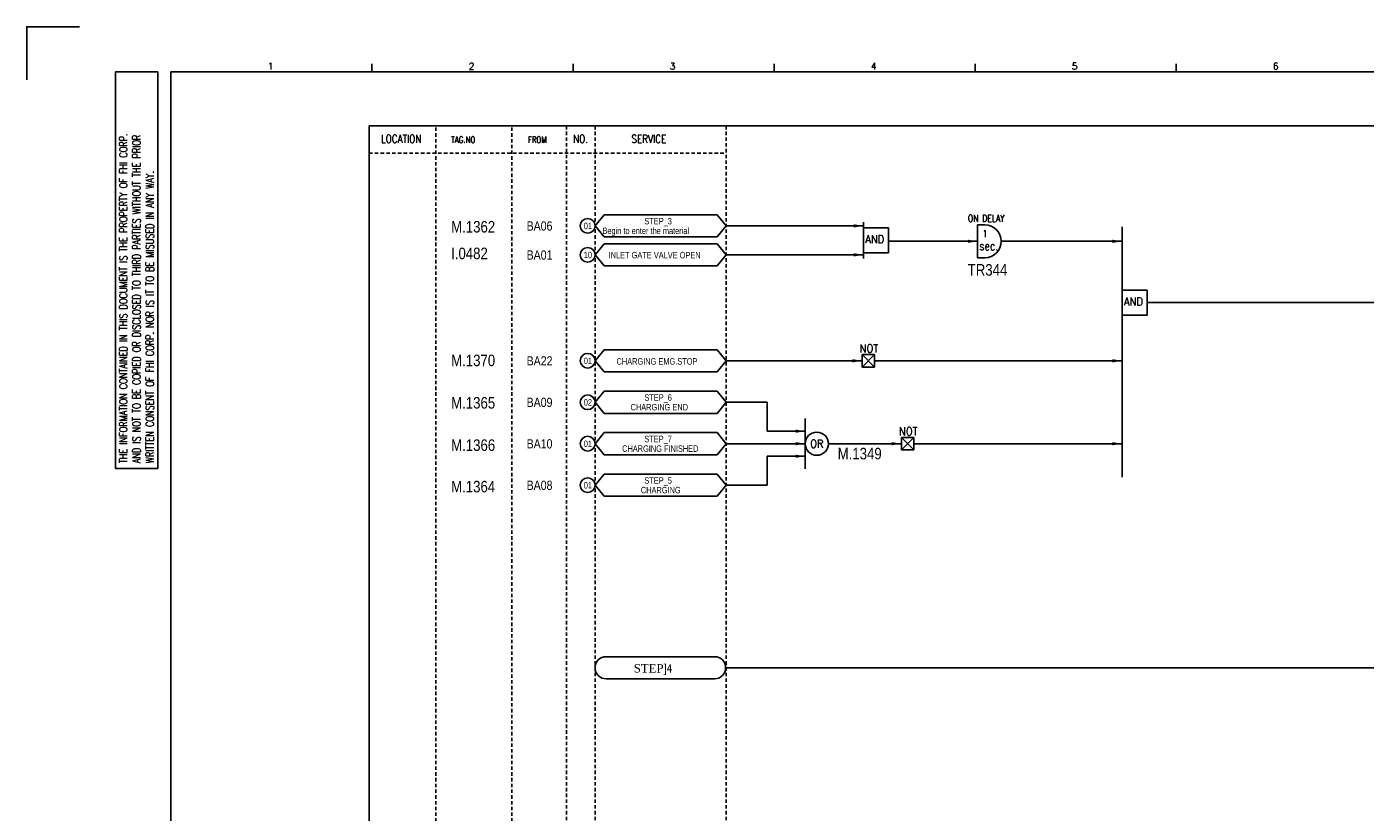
# Model space of a CAD drawing. Extents: x 749 to 1715, y -198 to 484.
# Tile 2 of 4: x 749 to 1330, y 143 to 484. Entities that reach past the tile are written whole.
import ezdxf
from ezdxf.enums import TextEntityAlignment as Align

# ---------------------------------------------------------------- set-up
doc = ezdxf.new("R2010")
doc.units = 0
doc.header["$MEASUREMENT"] = 0
doc.linetypes.add('HIDDEN', pattern=[4, 1.5, -1, 1.5])
doc.layers.get('0').update_dxf_attribs({"linetype": 'CONTINUOUS'})
doc.layers.get('DEFPOINTS').update_dxf_attribs({"linetype": 'CONTINUOUS'})
for name, color, linetype in [('CON', 4, 'CONTINUOUS'), ('DCS', 7, 'CONTINUOUS'), ('DIM', 3, 'CONTINUOUS'), ('HID', 2, 'HIDDEN'), ('圖框CON', 4, 'CONTINUOUS'), ('框線', 6, 'CONTINUOUS')]:
    doc.layers.add(name, color=color, linetype=linetype)
doc.styles.add('DAYUKP', font='complex', dxfattribs={"bigfont": 'DAYUKP.SHX'})
doc.styles.add('ROMANS', font='romans', dxfattribs={"width": 0.8})
doc.styles.add('style3', font='ARIALN.TTF')

# ---------------------------------------------------------------- blocks, each defined once
blk = doc.blocks.new('LEADER')
at = {"layer": 'CON'}
blk.add_solid([(0.85, -0.57), (0.85, -1.57), (3.85, -1.07)], dxfattribs=at)
blk = doc.blocks.new('1')
at = {"layer": 'DEFPOINTS'}
blk.add_lwpolyline([(1268.99, 689.33), (1246.02, 689.33), (1246.02, 666.36)], dxfattribs=at)
at = {"layer": '圖框CON'}
for p, q in [((1284.5, 669.81), (1302.87, 669.81)), ((1284.5, 497.52), (1284.5, 669.81)), ((1302.87, 497.52), (1302.87, 669.81)), ((1395.91, 669.85), (1395.91, 673.29)), ((1483.2, 669.85), (1483.2, 673.29)), ((1570.49, 669.85), (1570.49, 673.29)), ((1657.78, 669.85), (1657.78, 673.29)), ((1745.08, 669.85), (1745.08, 673.29)), ((1284.5, 497.52), (1302.87, 497.52))]:
    blk.add_line(p, q, dxfattribs=at)
at = {"layer": '框線'}
for p, q in [((1308.62, 669.81), (1308.62, 26.6)), ((2181.53, 669.81), (1308.62, 669.81))]:
    blk.add_line(p, q, dxfattribs=at)
at = {"style": 'DAYUKP'}
for s, p in [('1', (1350.64, 670.78)), ('2', (1437.93, 670.78)), ('3', (1525.22, 670.78)), ('4', (1612.51, 670.78)), ('5', (1699.8, 670.78)), ('6', (1787.1, 670.78))]:
    blk.add_text(s, height=2.87, dxfattribs=at).set_placement(p)
at = {"layer": 'DIM', "style": 'ROMANS', "width": 0.75}
for s, p in [('THE INFORMATION CONTAINED IN THIS DOCUMENT IS THE PROPERTY OF FHI CORP.', (1287.94, 499.82)), ('AND IS NOT TO BE COPIED OR DISCLOSED TO THIRD PARTIES WITHOUT THE PRIOR', (1293.68, 499.82)), ('WRITTEN CONSENT OF FHI CORP. NOR IS IT TO BE MISUSED IN ANY WAY.', (1299.43, 499.82))]:
    blk.add_text(s, height=3.4457, rotation=90, dxfattribs=at).set_placement(p, align=Align.MIDDLE_LEFT)

msp = doc.modelspace()

# ---------------------------------------------------------------- linework, layer by layer
at = {"layer": 'CON', "color": 6}
for p, q in [((995.92, 397.69), (999.82, 402.51)), ((1048.95, 402.51), (999.82, 402.51)), ((1052.85, 397.69), (1048.95, 402.51)), ((995.92, 397.69), (999.82, 392.88)), ((1052.85, 397.69), (1048.95, 392.88)), ((1112.43, 399.23), (1112.43, 383.55)), ((1123.3, 396.87), (1112.43, 396.87)), ((1112.43, 385.91), (1112.43, 396.87)), ((1123.3, 385.91), (1123.3, 396.87)), ((1161.98, 398.11), (1161.98, 383.82)), ((1161.98, 398.11), (1165.16, 398.11)), ((1224.77, 397.24), (1224.77, 288.57)), ((995.92, 385.09), (999.82, 389.91)), ((999.82, 392.88), (1048.95, 392.88)), ((1048.95, 389.91), (999.82, 389.91)), ((1052.85, 385.09), (1048.95, 389.91)), ((995.92, 385.09), (999.82, 380.28)), ((1052.85, 385.09), (1048.95, 380.28)), ((1123.3, 385.91), (1112.43, 385.91)), ((1161.98, 383.82), (1165.16, 383.82)), ((999.82, 380.28), (1048.95, 380.28)), ((1224.77, 358.85), (1224.77, 369.81)), ((1235.63, 369.81), (1224.77, 369.81)), ((1235.63, 358.85), (1235.63, 369.81)), ((1235.63, 358.85), (1224.77, 358.85)), ((995.92, 339.09), (999.82, 343.9)), ((1048.95, 343.9), (999.82, 343.9)), ((1052.85, 339.09), (1048.95, 343.9)), ((995.92, 339.09), (999.82, 334.27)), ((1052.85, 339.09), (1048.95, 334.27)), ((1117.29, 341.82), (1111.83, 336.36)), ((1111.83, 341.82), (1117.29, 336.36)), ((1111.83, 341.82), (1117.29, 341.82)), ((1111.83, 336.36), (1111.83, 341.82)), ((1117.29, 341.82), (1117.29, 336.36)), ((999.82, 334.27), (1048.95, 334.27)), ((1117.29, 336.36), (1111.83, 336.36)), ((995.92, 321.08), (999.82, 325.9)), ((1048.95, 325.9), (999.82, 325.9)), ((1052.85, 321.08), (1048.95, 325.9)), ((995.92, 321.08), (999.82, 316.26)), ((1052.85, 321.08), (1048.95, 316.26)), ((999.82, 316.26), (1048.95, 316.26)), ((1087.16, 313.98), (1087.16, 292.09)), ((995.92, 303.07), (999.82, 307.89)), ((995.92, 303.07), (999.82, 298.25)), ((1048.95, 307.89), (999.82, 307.89)), ((1052.85, 303.07), (1048.95, 307.89)), ((1052.85, 303.07), (1048.95, 298.25)), ((1128.92, 300.34), (1128.92, 305.8)), ((1128.92, 305.8), (1134.38, 305.8)), ((1128.92, 305.8), (1134.38, 300.34)), ((1134.38, 305.8), (1128.92, 300.34)), ((1134.38, 305.8), (1134.38, 300.34)), ((999.82, 298.25), (1048.95, 298.25)), ((1134.38, 300.34), (1128.92, 300.34)), ((995.92, 285.06), (999.82, 289.88)), ((995.92, 285.06), (999.82, 280.25)), ((1048.95, 289.88), (999.82, 289.88)), ((1052.85, 285.06), (1048.95, 289.88)), ((1052.85, 285.06), (1048.95, 280.25)), ((999.82, 280.25), (1048.95, 280.25)), ((1047.8, 210.57), (1000.74, 210.57)), ((1000.74, 200.94), (1047.8, 200.94))]:
    msp.add_line(p, q, dxfattribs=at)
at = {"layer": 'CON'}
for p, q in [((1112.43, 397.69), (1052.85, 397.69)), ((1161.98, 390.97), (1123.31, 390.97)), ((1224.77, 390.97), (1172.3, 390.97)), ((1112.43, 385.09), (1052.85, 385.09)), ((1498.05, 364.33), (1235.63, 364.33)), ((1052.85, 339.09), (1111.83, 339.09)), ((1117.29, 339.09), (1224.77, 339.09)), ((1052.85, 321.08), (1070.68, 321.08)), ((1070.68, 308.51), (1070.68, 321.08)), ((1087.16, 308.51), (1070.68, 308.51)), ((1087.16, 303.07), (1052.85, 303.07)), ((1097.24, 303.07), (1128.92, 303.07)), ((1134.38, 303.07), (1224.77, 303.07)), ((1087.16, 297.63), (1070.68, 297.63)), ((1070.68, 297.63), (1070.68, 285.06)), ((1052.85, 285.06), (1070.68, 285.06)), ((1498.05, 205.75), (1052.62, 205.75))]:
    msp.add_line(p, q, dxfattribs=at)
msp.add_lwpolyline([(897.8, 441.09), (1611.8, 441.09), (1611.8, -58.71), (897.8, -58.71)], close=True, dxfattribs=at)
for centre in [(992.71, 397.69), (992.71, 385.09), (992.71, 339.09), (992.71, 321.08), (992.71, 303.07), (992.71, 285.06)]:
    msp.add_circle(centre, 3.21, dxfattribs=at)
at = {"layer": 'CON', "color": 6}
msp.add_circle((1092.2, 303.07), 5.04, dxfattribs=at)
for centre, radius, start, end in [((1165.16, 390.97), 7.14, 270, 90), ((1000.74, 205.75), 4.82, 90, 270), ((1047.8, 205.75), 4.82, 270, 90)]:
    msp.add_arc(centre, radius, start, end, dxfattribs=at)
at = {"layer": 'HID'}
for p, q in [((926.85, 440.39), (926.85, -58.71)), ((959.78, 440.39), (959.78, -58.71)), ((983.5, 441.09), (983.5, -58.73)), ((995.92, 441.09), (995.92, -58.73)), ((1052.85, 441.09), (1052.85, -58.71)), ((897.8, 429.19), (1052.85, 429.19))]:
    msp.add_line(p, q, dxfattribs=at)

# ---------------------------------------------------------------- block references
msp.add_blockref('1', (-496.86, -205.19))
at = {"layer": 'CON', "xscale": 1.4, "yscale": 1.4, "zscale": 1.4}
for p in [(1107.04, 399.18), (1156.59, 392.46), (1219.38, 392.46), (1107.04, 386.58), (1106.44, 340.58), (1219.38, 340.58), (1081.76, 310), (1081.76, 304.56), (1123.53, 304.56), (1219.38, 304.56), (1081.76, 299.12)]:
    msp.add_blockref('LEADER', p, dxfattribs=at)

# ---------------------------------------------------------------- texts
at = {"layer": 'CON', "style": 'ROMANS'}
for s, height, width, p in [('LOCATION', 3.5, 0.8, (911.73, 435.49)), ('NO.', 3.5, 0.8, (989.62, 435.49)), ('SERVICE', 3.5, 0.8, (1019.27, 435.42)), ('1', 3.02, 0.8, (1165.22, 394.34)), ('sec.', 3.78, 0.8, (1166.89, 388.96)), ('NOT', 3.5, 0.9, (1114.84, 344.47)), ('NOT', 3.5, 0.9, (1131.92, 308.45)), ('OR', 3.5, 0.9, (1092.2, 303.07))]:
    msp.add_text(s, height=height, dxfattribs=dict(at, width=width)).set_placement(p, align=Align.MIDDLE)
for s, height, width, p in [('TAG.NO', 2.8, 0.8, (933.46, 432.84)), ('FROM', 2.8, 0.8, (966.72, 432.84)), ('ON DELAY', 3.024, 0.8, (1157.82, 398.57)), ('AND', 3.5, 0.9, (1113.23, 389.08)), ('AND', 3.5, 0.9, (1225.56, 362.01))]:
    msp.add_text(s, height=height, dxfattribs=dict(at, width=width)).set_placement(p, align=Align.BOTTOM_LEFT)
at = {"layer": 'CON', "style": 'style3'}
for s, p in [('STEP_3', (1017.32, 397.49)), ('01', (991.02, 395.41)), ('Begin to enter the material', (999.13, 393.31)), ('10', (991.02, 382.81)), ('INLET GATE VALVE OPEN', (1001.82, 382.73)), ('01', (991.02, 336.81)), ('CHARGING EMG.STOP', (1005.24, 336.58)), ('02', (991.02, 318.8)), ('CHARGING END', (1011.34, 316.7)), ('STEP_6', (1017.32, 320.88)), ('01', (991.02, 300.79)), ('CHARGING FINISHED', (1007.67, 298.69)), ('STEP_7', (1017.32, 302.87)), ('01', (991.02, 282.78)), ('STEP_5', (1017.32, 284.86)), ('CHARGING', (1015.81, 280.68))]:
    msp.add_text(s, height=2.8, dxfattribs=at).set_placement(p, align=Align.BOTTOM_LEFT)
for s, p in [('BA06', (966.21, 397.64)), ('BA01', (966.21, 385.04)), ('BA22', (966.21, 339.04)), ('BA09', (966.21, 321.03)), ('BA10', (966.21, 303.02)), ('BA08', (966.21, 285.01))]:
    msp.add_text(s, height=4, dxfattribs=at).set_placement(p, align=Align.MIDDLE_LEFT)
at = {"layer": 'CON', "insert": (1012.71, 207.38), "char_height": 3.675, "width": 21.98, "attachment_point": 1, "style": 'style3'}
msp.add_mtext('{\\f@Batang|b0|i0|c0|p18;STEP\\fUniversalMath1 BT|b0|i0|c2|p16;]\\f細明體|b0|i0|c136|p49;4}', dxfattribs=at)
at = {"layer": 'DCS', "linetype": 'ByBlock', "style": 'style3'}
for s, p in [('M.1362', (933.43, 394.79)), ('I.0482', (933.43, 383.21)), ('TR344', (1157.72, 376.07)), ('M.1370', (933.43, 336.74)), ('M.1365', (933.43, 318.33)), ('M.1366', (933.43, 299.94)), ('M.1349', (1101.26, 296.28)), ('M.1364', (933.43, 281.94))]:
    msp.add_text(s, height=5, dxfattribs=at).set_placement(p)

doc.saveas('drawing.dxf')
